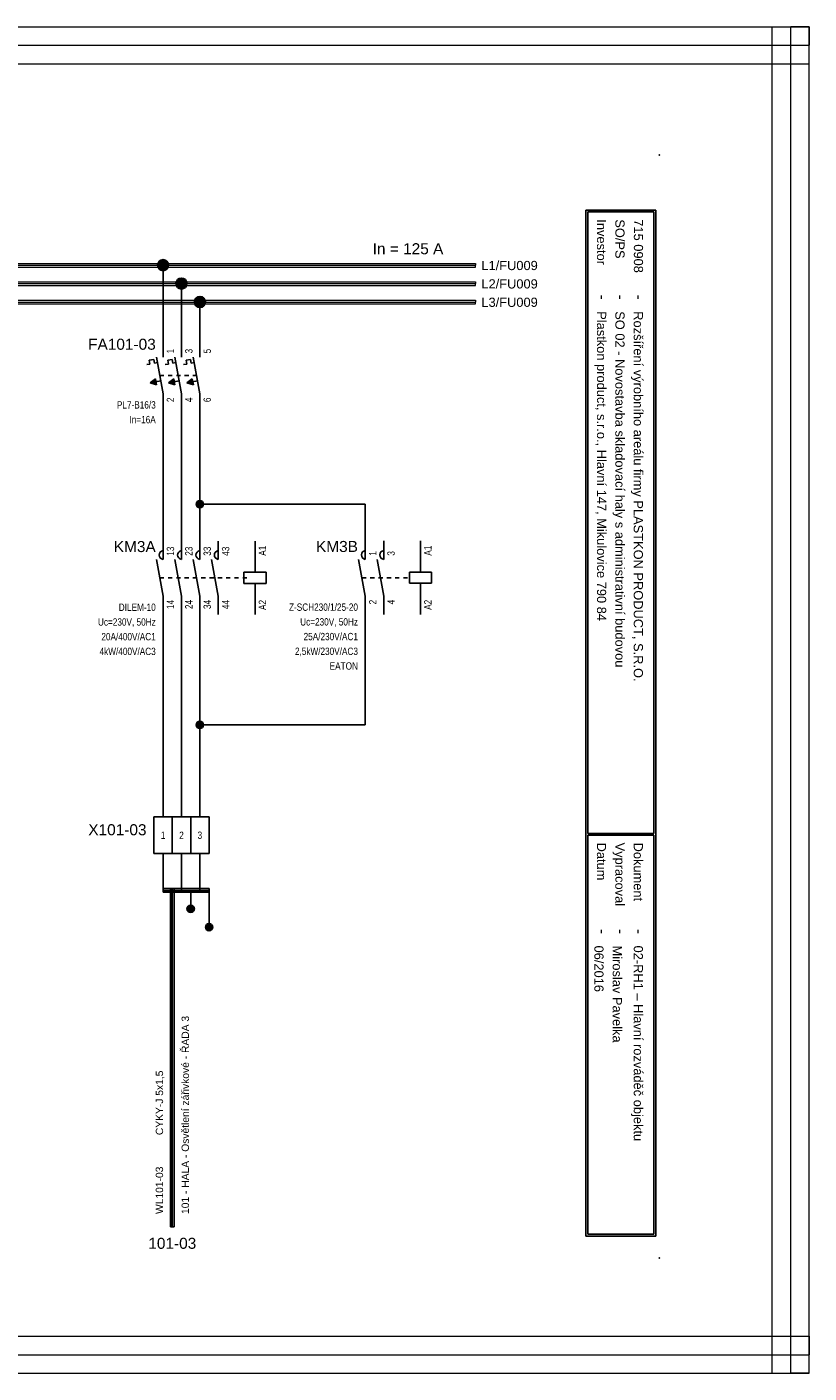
# Model space of a CAD drawing. Extents: x -721 to 7843, y 2912 to 4139.
# Tile 14 of 32: x 2898 to 3111, y 3359 to 3725. Entities that reach past the tile are written whole.
import ezdxf
from ezdxf.enums import TextEntityAlignment as Align

# ---------------------------------------------------------------- set-up
doc = ezdxf.new("R2010")
doc.units = 0
doc.header["$MEASUREMENT"] = 0
doc.linetypes.add('DASHED', pattern=[0.564444, 0.282222, -0.282222])
for name, color, linetype in [('1-KRESBA', 7, 'Continuous'), ('__Bílá', 7, 'Continuous'), ('__Oranžová', 30, 'Continuous'), ('__Rudá 010', 10, 'Continuous'), ('__Vínová 220', 220, 'Continuous'), ('__Černá 250', 7, 'Continuous')]:
    doc.layers.add(name, color=color, linetype=linetype)
doc.styles.add('Arial', font='arial.ttf')
doc.styles.add('GENERATED_STYLE_1', font='arial.ttf')

# ---------------------------------------------------------------- blocks, each defined once
blk = doc.blocks.new('BLK_Razítko_malé_pro_rozváděče')
at = {"layer": '__Bílá'}
for p, q in [((15, -1), (15, -20)), ((15, -1), (294, -1)), ((15.5, -1.5), (15.5, -19.5)), ((15.5, -1.5), (184.5, -1.5)), ((184.5, -1.5), (184.5, -19.5)), ((185, -1.5), (185, -19.5)), ((185, -1.5), (293.5, -1.5)), ((293.5, -19.5), (293.5, -1.5)), ((294, -20), (294, -1)), ((15, -20), (294, -20)), ((15.5, -19.5), (184.5, -19.5)), ((185, -19.5), (293.5, -19.5)), ((15, -405), (15, -419)), ((15, -405), (294, -405)), ((15.5, -405.5), (15.5, -418.5)), ((15.5, -405.5), (194.5, -405.5)), ((194.5, -405.5), (194.5, -418.5)), ((195, -405.5), (195, -418.5)), ((195, -405.5), (293.5, -405.5)), ((293.5, -405.5), (293.5, -418.5)), ((294, -405), (294, -419)), ((15, -419), (294, -419)), ((15.5, -418.5), (194.5, -418.5)), ((195, -418.5), (293.5, -418.5))]:
    blk.add_line(p, q, dxfattribs=at)
for p in [(0, 0), (300, 0), (0, -420), (300, -420)]:
    blk.add_point(p, dxfattribs=at)
at = {"layer": '__Bílá', "style": 'Arial'}
for s, height, p in [('-', 3, (38, -7)), ('Dokument', 2.5, (187, -7)), ('-', 3, (210.5, -7)), ('SO/PS', 2.5, (17.5, -12)), ('-', 3, (38, -12)), ('Vypracoval', 2.5, (187, -12)), ('-', 3, (210.5, -12)), ('Investor', 2.5, (17.5, -17)), ('Datum', 2.5, (187, -17)), ('-', 3, (38, -17)), ('-', 3, (210.5, -17)), ('PVLK PROJECT s.r.o. , Langrova 195/33,  787 01 Šumperk', 2.5, (17.5, -411)), ('Copyright © 2012 PVLK', 2.5, (197, -411)), ('Telefon: 773 836 685, mobil: 777 848 204, e-mail: %%Upavelka@pvlk.cz', 2.5, (17.5, -416)), ('Číslo dokumentu .....', 2.5, (197, -416))]:
    blk.add_text(s, height=height, dxfattribs=at).set_placement(p)
at = {"layer": '__Vínová 220', "char_height": 2.5, "attachment_point": 7, "style": 'Arial'}
for s, insert in [('715 0908', (17.5, -7)), ('Rozšíření výrobního areálu firmy PLASTKON PRODUCT, S.R.O.', (42.5, -7.75)), ('02-RH1 – Hlavní rozváděč objektu', (215, -7.75)), ('SO 02 - Novostavba skladovací haly s administrativní budovou', (42.5, -12.75)), ('Miroslav Pavelka', (215, -12.75)), ('Plastkon product, s.r.o., Hlavní 147, Mikulovice 790 84', (42.5, -17.75)), ('06/2016', (215, -17.75))]:
    blk.add_mtext(s, dxfattribs=dict(at, insert=insert))
at = {"layer": '__Vínová 220', "style": 'Arial'}
blk.add_attdef('ČÍSLO', text='', height=4, dxfattribs=at).set_placement((290, -416), align=Align.RIGHT)
blk = doc.blocks.new('V0109A03')
for p, q in [((5, 10), (0, 10)), ((0, 0), (0, 10)), ((10, 10), (5, 10)), ((5, 0), (5, 10)), ((15, 10), (10, 10)), ((10, 0), (10, 10)), ((15, 0), (15, 10)), ((5, 0), (0, 0)), ((10, 0), (5, 0)), ((15, 0), (10, 0))]:
    blk.add_line(p, q)
at = {"style": 'Arial'}
blk.add_attdef('POPIS', text='', height=3, dxfattribs=at).set_placement((-2, 5), align=Align.RIGHT)
at = {"style": 'Arial', "width": 0.8}
for tag, p in [('S1', (2.5, 5)), ('S2', (7.5, 5)), ('S3', (12.5, 5))]:
    blk.add_attdef(tag, text='', height=2, dxfattribs=at).set_placement(p, align=Align.MIDDLE)
blk = doc.blocks.new('V0085A01')
h = blk.add_hatch(color=256)
edge = h.paths.add_edge_path()
edge.add_arc((0, 0), 1, 0, 360)
blk.add_circle((0, 0), 1)
blk = doc.blocks.new('FEVA0810')
for p, q in [((0, 5), (0, 10)), ((5, 5), (5, 10)), ((10, 5), (10, 10)), ((15, 5), (15, 10)), ((25, 1.5), (25, 10)), ((-1.82, 5), (0, -5)), ((3.18, 5), (5, -5)), ((8.18, 5), (10, -5)), ((13.18, 5), (15, -5)), ((22, 1.5), (28, 1.5)), ((22, -1.5), (22, 1.5)), ((28, 1.5), (28, -1.5)), ((28, -1.5), (22, -1.5)), ((25, -1.5), (25, -10)), ((0, -5), (0, -10)), ((5, -5), (5, -10)), ((10, -5), (10, -10)), ((15, -5), (15, -10))]:
    blk.add_line(p, q)
at = {"linetype": 'DASHED', "ltscale": 4}
blk.add_line((-0.91, 0), (23.5, 0), dxfattribs=at)
for centre in [(0.15, 6.2), (5.15, 6.2), (10.15, 6.2), (15.15, 6.2)]:
    blk.add_arc(centre, 1.21, 97.3062, 262.6938)
at = {"style": 'Arial'}
blk.add_attdef('POPIS', text='', height=3, dxfattribs=at).set_placement((-2, 7), align=Align.RIGHT)
at = {"style": 'Arial', "width": 0.8}
for tag, p in [('NO1', (3, 6)), ('NO2', (8, 6)), ('NO3', (13, 6)), ('NO4', (18, 6)), ('A1', (28, 6))]:
    blk.add_attdef(tag, p, '', height=2, rotation=90, dxfattribs=at)
for tag, p in [('TYP', (-2, -9)), ('CÍVKA', (-2, -13)), ('AC1(PROUD)', (-2, -17)), ('AC3(VÝKON)', (-2, -21)), ('DOPLŇ1', (-2, -25)), ('DOPLŇ2', (-2, -29))]:
    blk.add_attdef(tag, text='', height=2, dxfattribs=at).set_placement(p, align=Align.RIGHT)
for tag, p in [('CO1', (3, -6)), ('CO2', (8, -6)), ('CO3', (13, -6)), ('CO4', (18, -6)), ('A2', (28, -6))]:
    blk.add_attdef(tag, text='', height=2, rotation=90, dxfattribs=at).set_placement(p, align=Align.RIGHT)
blk = doc.blocks.new('moe01029')
for p, q in [((0, 5), (0, 10)), ((5, 5), (5, 10)), ((15, 1.5), (15, 10)), ((-1.82, 5), (0, -5)), ((3.18, 5), (5, -5)), ((12, -1.5), (12, 1.5)), ((12, 1.5), (18, 1.5)), ((18, 1.5), (18, -1.5)), ((18, -1.5), (12, -1.5)), ((15, -1.5), (15, -10)), ((0, -5), (0, -10)), ((5, -5), (5, -10))]:
    blk.add_line(p, q)
at = {"linetype": 'DASHED', "ltscale": 4}
blk.add_line((-0.91, 0), (12, 0), dxfattribs=at)
for centre in [(0.15, 6.2), (5.15, 6.2)]:
    blk.add_arc(centre, 1.21, 97.3062, 262.6938)
at = {"style": 'Arial'}
blk.add_attdef('POPIS', text='', height=3, dxfattribs=at).set_placement((-2, 7), align=Align.RIGHT)
at = {"style": 'Arial', "width": 0.8}
for tag, p in [('NO1', (3, 6)), ('NO2', (8, 6)), ('A1', (18, 6))]:
    blk.add_attdef(tag, p, '', height=2, rotation=90, dxfattribs=at)
for tag, p in [('TYP', (-2, -9)), ('CÍVKA', (-2, -13)), ('AC1(PROUD)', (-2, -17)), ('AC3(VÝKON)', (-2, -21)), ('DOPLŇ1', (-2, -25)), ('DOPLŇ2', (-2, -29))]:
    blk.add_attdef(tag, text='', height=2, dxfattribs=at).set_placement(p, align=Align.RIGHT)
for tag, p in [('CO1', (3, -6)), ('CO2', (8, -6)), ('A2', (18, -6))]:
    blk.add_attdef(tag, text='', height=2, rotation=90, dxfattribs=at).set_placement(p, align=Align.RIGHT)
blk = doc.blocks.new('L0001A01')
h = blk.add_hatch(color=256)
edge = h.paths.add_edge_path()
edge.add_arc((0, 0), 1, 0, 360)
blk.add_circle((0, 0), 1)
blk = doc.blocks.new('L0001A02')
at = {"linetype": 'Continuous'}
h = blk.add_hatch(color=256, dxfattribs=at)
edge = h.paths.add_edge_path()
edge.add_arc((0, 0), 1.5, 0, 360)
blk.add_circle((0, 0), 1.5)
blk = doc.blocks.new('FEVA1606')
at = {"linetype": 'Continuous'}
for points in [[(-3.5, -2), (-2.06, -0.92), (-1.77, -2.5)], [(1.5, -2), (2.94, -0.92), (3.23, -2.5)], [(6.5, -2), (7.94, -0.92), (8.23, -2.5)]]:
    blk.add_hatch(color=256, dxfattribs=at).paths.add_polyline_path(points)
for p, q in [((0, 5), (0, 10)), ((5, 5), (5, 10)), ((10, 5), (10, 10)), ((-3.75, 4.14), (-2.56, 4.35)), ((-3.75, 4.14), (-3.57, 3.12)), ((-2.56, 4.35), (-2.38, 3.34)), ((-1.82, 5), (0, -5)), ((1.25, 4.14), (2.44, 4.35)), ((1.25, 4.14), (1.43, 3.12)), ((2.44, 4.35), (2.62, 3.34)), ((3.18, 5), (5, -5)), ((6.25, 4.14), (7.44, 4.35)), ((6.25, 4.14), (6.43, 3.12)), ((7.44, 4.35), (7.62, 3.34)), ((8.18, 5), (10, -5)), ((-4.45, 2.96), (-3.57, 3.12)), ((-2.38, 3.34), (-1.54, 3.49)), ((0.55, 2.96), (1.43, 3.12)), ((2.62, 3.34), (3.46, 3.49)), ((5.55, 2.96), (6.43, 3.12)), ((7.62, 3.34), (8.46, 3.49)), ((-3.5, -2), (-2.06, -0.92)), ((-3.5, -2), (-0.64, -1.48)), ((-3.5, -2), (-1.77, -2.5)), ((-2.06, -0.92), (-1.77, -2.5)), ((1.5, -2), (2.94, -0.92)), ((1.5, -2), (4.36, -1.48)), ((1.5, -2), (3.23, -2.5)), ((2.94, -0.92), (3.23, -2.5)), ((6.5, -2), (7.94, -0.92)), ((6.5, -2), (9.36, -1.48)), ((6.5, -2), (8.23, -2.5)), ((7.94, -0.92), (8.23, -2.5)), ((0, -5), (0, -10)), ((5, -5), (5, -10)), ((10, -5), (10, -10))]:
    blk.add_line(p, q)
at = {"linetype": 'DASHED', "ltscale": 4}
blk.add_line((-0.91, 0), (9.09, 0), dxfattribs=at)
at = {"style": 'Arial'}
blk.add_attdef('POPIS', text='', height=3, dxfattribs=at).set_placement((-2, 7), align=Align.RIGHT)
at = {"style": 'Arial', "width": 0.8}
for tag, p in [('NO1', (3, 6)), ('NO2', (8, 6)), ('NO3', (13, 6))]:
    blk.add_attdef(tag, p, '', height=2, rotation=90, dxfattribs=at)
for tag, p in [('TYP', (-2, -9)), ('PROUD', (-2, -13)), ('DOPLŇ1', (-2, -17)), ('DOPLŇ2', (-2, -21))]:
    blk.add_attdef(tag, text='', height=2, dxfattribs=at).set_placement(p, align=Align.RIGHT)
for tag, p in [('CO1', (3, -6)), ('CO2', (8, -6)), ('CO3', (13, -6))]:
    blk.add_attdef(tag, text='', height=2, rotation=90, dxfattribs=at).set_placement(p, align=Align.RIGHT)

msp = doc.modelspace()

# ---------------------------------------------------------------- linework, layer by layer
at = {"layer": '1-KRESBA'}
for p, q in [((2935, 3640.03), (2935, 3660.03)), ((2940, 3640.03), (2940, 3655)), ((2945, 3640.03), (2945, 3650)), ((2935, 3620.03), (2935, 3585)), ((2940, 3620.03), (2940, 3585)), ((2945, 3585), (2945, 3620.03)), ((2990, 3595.03), (2945, 3595.03)), ((2990, 3585.03), (2990, 3595.03)), ((2935, 3565), (2935, 3510)), ((2940, 3565), (2940, 3510)), ((2945, 3510), (2945, 3565)), ((2990, 3565.03), (2990, 3535)), ((2990, 3535), (2945, 3535)), ((2935, 3500), (2935, 3490)), ((2940, 3500), (2940, 3490)), ((2945, 3500), (2945, 3490)), ((2935, 3490.5), (2935, 3490)), ((2935, 3490.5), (2947.5, 3490.5)), ((2935, 3489.5), (2935, 3490)), ((2935, 3490), (2947.5, 3490)), ((2935, 3489.5), (2947.5, 3489.5)), ((2937, 3398.53), (2937, 3490.5)), ((2937, 3490.5), (2937.5, 3490.5)), ((2937.5, 3398.53), (2937.5, 3490.5)), ((2938, 3490.5), (2937.5, 3490.5)), ((2938, 3398.53), (2938, 3490.5)), ((2942.5, 3490), (2942.5, 3485)), ((2947.5, 3490.5), (2947.5, 3490)), ((2947.5, 3489.5), (2947.5, 3490)), ((2947.5, 3490), (2947.5, 3480)), ((2937, 3398.53), (2937.5, 3398.53)), ((2938, 3398.53), (2937.5, 3398.53))]:
    msp.add_line(p, q, dxfattribs=at)
at = {"layer": '__Oranžová', "lineweight": 0}
for p, q in [((2680, 3660.5), (3020, 3660.5)), ((2680, 3660), (3020, 3660)), ((2680, 3659.5), (3020, 3659.5)), ((3020, 3660.5), (3020, 3660)), ((3020, 3659.5), (3020, 3660)), ((2680, 3655.5), (3020, 3655.5)), ((2680, 3655), (3020, 3655)), ((2680, 3654.5), (3020, 3654.5)), ((3020, 3655.5), (3020, 3655)), ((3020, 3654.5), (3020, 3655)), ((2680, 3650.5), (3020, 3650.5)), ((2680, 3650), (3020, 3650)), ((3020, 3650.5), (3020, 3650)), ((3020, 3649.5), (3020, 3650)), ((2680, 3649.5), (3020, 3649.5))]:
    msp.add_line(p, q, dxfattribs=at)
at = {"layer": '__Vínová 220', "lineweight": 0}
for p, q in [((2614.29, 3724.82), (3110.69, 3724.82)), ((3100.69, 3358.74), (3100.69, 3724.82)), ((3100.69, 3724.82), (3105.69, 3724.82)), ((3105.69, 3358.74), (3105.69, 3724.82)), ((3110.69, 3724.82), (3105.69, 3724.82)), ((3110.69, 3724.82), (3110.69, 3719.82)), ((3110.69, 3358.74), (3110.69, 3724.82)), ((2614.29, 3719.82), (3110.69, 3719.82)), ((3110.69, 3714.82), (3110.69, 3719.82)), ((2614.29, 3714.82), (3110.69, 3714.82)), ((2614.29, 3368.74), (3110.69, 3368.74)), ((3110.69, 3368.74), (3110.69, 3363.74)), ((2614.29, 3363.74), (3110.69, 3363.74)), ((3110.69, 3358.74), (3110.69, 3363.74)), ((2614.29, 3358.74), (3110.69, 3358.74)), ((3100.69, 3358.74), (3105.69, 3358.74)), ((3110.69, 3358.74), (3105.69, 3358.74))]:
    msp.add_line(p, q, dxfattribs=at)

# ---------------------------------------------------------------- block references
at = {"color": 250, "linetype": 'Continuous'}
for p in [(2942.5, 3485), (2947.5, 3480)]:
    msp.add_blockref('V0085A01', p, dxfattribs=at)
at = {"layer": '1-KRESBA', "rotation": 270}
msp.add_blockref('BLK_Razítko_malé_pro_rozváděče', (3070, 3690), dxfattribs=at).add_auto_attribs({'ČÍSLO': '21.7'})
at = {"layer": '1-KRESBA'}
for p in [(2935, 3660.03), (2940, 3655.03), (2945, 3650.03)]:
    msp.add_blockref('L0001A02', p, dxfattribs=at)
at = {"layer": '1-KRESBA', "color": 250, "linetype": 'Continuous'}
for p in [(2945, 3595.03), (2945, 3535)]:
    msp.add_blockref('L0001A01', p, dxfattribs=at)
at = {"layer": '__Černá 250'}
for name, p, values in [('FEVA1606', (2935, 3630.03), {'POPIS': 'FA101-03', 'TYP': 'PL7-B16/3', 'PROUD': 'In=16A', 'CO1': '2', 'NO1': '1', 'CO2': '4', 'NO2': '3', 'CO3': '6', 'NO3': '5'}), ('FEVA0810', (2935, 3575), {'POPIS': 'KM3A', 'TYP': 'DILEM-10', 'CÍVKA': 'Uc=230V, 50Hz', 'AC1(PROUD)': '20A/400V/AC1', 'AC3(VÝKON)': '4kW/400V/AC3', 'CO1': '14', 'NO1': '13', 'CO2': '24', 'NO2': '23', 'CO3': '34', 'NO3': '33', 'CO4': '44', 'NO4': '43', 'A1': 'A1', 'A2': 'A2'}), ('moe01029', (2990, 3575.03), {'POPIS': 'KM3B', 'TYP': 'Z-SCH230/1/25-20', 'CÍVKA': 'Uc=230V, 50Hz', 'AC1(PROUD)': '25A/230V/AC1', 'AC3(VÝKON)': '2,5kW/230V/AC3', 'DOPLŇ1': 'EATON', 'CO1': '2', 'NO1': '1', 'CO2': '4', 'NO2': '3', 'A1': 'A1', 'A2': 'A2'}), ('V0109A03', (2932.5, 3500), {'POPIS': 'X101-03', 'S1': '1', 'S2': '2', 'S3': '3'})]:
    msp.add_blockref(name, p, dxfattribs=at).add_auto_attribs(values)

# ---------------------------------------------------------------- texts
at = {"layer": '1-KRESBA', "color": 4, "linetype": 'Continuous', "style": 'Arial'}
msp.add_text('In = 125 A', height=3, dxfattribs=at).set_placement((2992, 3663))
at = {"layer": '__Oranžová', "lineweight": 0, "style": 'Arial'}
for s, p in [('L1/FU009', (3021.57, 3658.69)), ('L2/FU009', (3021.57, 3653.69)), ('L3/FU009', (3021.57, 3648.69))]:
    msp.add_text(s, height=2.5, dxfattribs=at).set_placement(p)
at = {"layer": '__Rudá 010', "style": 'Arial'}
for s, p in [('CYKY-J 5x1,5', (2935, 3423.45)), ('WL101-03', (2935, 3402))]:
    msp.add_text(s, height=2, rotation=90, dxfattribs=at).set_placement(p)
at = {"layer": '__Rudá 010', "style": 'GENERATED_STYLE_1'}
msp.add_text('101-03', height=3, dxfattribs=at).set_placement((2937.5, 3392.53), align=Align.CENTER)
at = {"layer": '__Rudá 010', "insert": (2940.03, 3402), "char_height": 2, "width": 62.8406, "attachment_point": 1, "rotation": 90, "style": 'Arial'}
msp.add_mtext('101 - HALA - Osvětlení zářivkové - ŘADA 3', dxfattribs=at)

doc.saveas('drawing.dxf')
